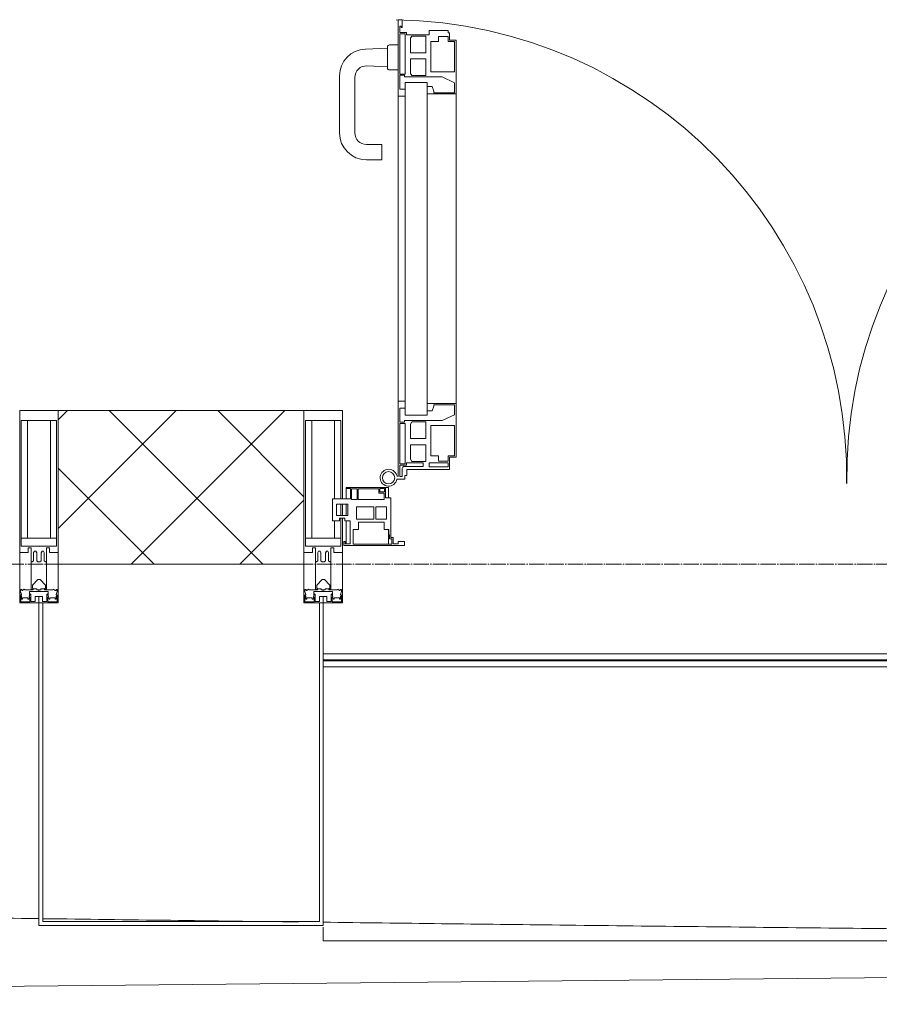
# Model space of a CAD drawing. Header units: millimetres. Extents: x 5617 to 113279, y 7718 to 199432.
# Tile 39 of 79: x 47216 to 48335, y 14827 to 16109. Entities that reach past the tile are written whole.
import ezdxf

# ---------------------------------------------------------------- set-up
doc = ezdxf.new("R2010")
doc.units = ezdxf.units.MM
doc.linetypes.add('ADSK_Линия сетки', pattern=[25, 20, -2.5, 0, -2.5])
for name, color, linetype, lineweight in [('Двери', 7, 'Continuous', 18), ('Импосты витража', 7, 'Continuous', 18), ('Колонны', 7, 'Continuous', 18), ('Ограждение', 7, 'Continuous', 18), ('Оси', 7, 'Continuous', 9), ('Панели витража', 7, 'Continuous', 18), ('Поручни', 7, 'Continuous', 18), ('Стены разрез', 7, 'Continuous', 40), ('Форма', 7, 'Continuous', 18), ('Формообразующий элемент-перекрытие', 7, 'Continuous', 18), ('Элементы узлов', 7, 'Continuous', 18)]:
    doc.layers.add(name, color=color, linetype=linetype, lineweight=lineweight)

# ---------------------------------------------------------------- blocks, each defined once
blk = doc.blocks.new('A_PAN_ALU_Door_Double - EXT_1_Double_EQ-7507534-МКСС_К4_L15_51_600_')
at = {"layer": 'Двери', "color": 253, "lineweight": 5, "true_color": 0xaaaaaa}
for p, q in [((-583.7, 659.3), (-583.7, 758.9)), ((-583.7, 758.9), (-578.6, 758.9)), ((-583.7, 659.3), (-583.7, 758.9)), ((-583.7, 758.9), (-578.6, 758.9)), ((-578.6, 758.9), (-578.6, 748.9)), ((-578.6, 758.9), (-578.6, 748.9)), ((583.7, 758.9), (578.6, 758.9)), ((578.6, 758.9), (578.6, 748.9)), ((583.7, 758.9), (578.6, 758.9)), ((578.6, 758.9), (578.6, 748.9)), ((583.7, 659.3), (583.7, 758.9)), ((583.7, 659.3), (583.7, 758.9)), ((-581.6, 750.3), (-581.6, 742.3)), ((-579.8, 750.3), (-581.6, 750.3)), ((-581.6, 750.3), (-581.6, 742.3)), ((-579.8, 750.3), (-581.6, 750.3)), ((-579.8, 748.9), (-579.8, 750.3)), ((-579.8, 748.9), (-579.8, 750.3)), ((-578.6, 748.9), (-579.8, 748.9)), ((-578.6, 748.9), (-579.8, 748.9)), ((-543.6, 744.8), (-518.6, 744.8)), ((-543.6, 739.3), (-543.6, 744.8)), ((-543.6, 744.8), (-518.6, 744.8)), ((-543.6, 739.3), (-543.6, 744.8)), ((-518.6, 744.8), (-518.6, 741.8)), ((-518.6, 744.8), (-518.6, 741.8)), ((543.6, 744.8), (518.6, 744.8)), ((518.6, 744.8), (518.6, 741.8)), ((543.6, 744.8), (518.6, 744.8)), ((518.6, 744.8), (518.6, 741.8)), ((543.6, 739.3), (543.6, 744.8)), ((543.6, 739.3), (543.6, 744.8)), ((578.6, 748.9), (579.8, 748.9)), ((578.6, 748.9), (579.8, 748.9)), ((579.8, 748.9), (579.8, 750.3)), ((579.8, 750.3), (581.6, 750.3)), ((579.8, 748.9), (579.8, 750.3)), ((579.8, 750.3), (581.6, 750.3)), ((581.6, 750.3), (581.6, 742.3)), ((581.6, 750.3), (581.6, 742.3)), ((-581.6, 742.3), (-572.9, 742.3)), ((-581.6, 742.3), (-572.9, 742.3)), ((-581.6, 740.6), (-581.6, 688.2)), ((-574.6, 740.6), (-581.6, 740.6)), ((-581.6, 740.6), (-581.6, 688.2)), ((-574.6, 740.6), (-581.6, 740.6)), ((-574.6, 688.2), (-574.6, 740.6)), ((-574.6, 688.2), (-574.6, 740.6)), ((-572.9, 742.3), (-572.9, 739.3)), ((-572.9, 742.3), (-572.9, 739.3)), ((-572.9, 739.3), (-543.6, 739.3)), ((-572.9, 739.3), (-543.6, 739.3)), ((-566.1, 737.5), (-567.6, 734.8)), ((-566.1, 737.5), (-567.6, 734.8)), ((-567.6, 734.8), (-567.6, 715.8)), ((-567.6, 734.8), (-567.6, 715.8)), ((-547.7, 737.5), (-566.1, 737.5)), ((-547.7, 737.5), (-566.1, 737.5)), ((-547.7, 715.8), (-547.7, 737.5)), ((-547.7, 715.8), (-547.7, 737.5)), ((-531.2, 737.1), (-531.2, 730.5)), ((-518.8, 737.1), (-531.2, 737.1)), ((-531.2, 737.1), (-531.2, 730.5)), ((-518.8, 737.1), (-531.2, 737.1)), ((-518.8, 730.6), (-518.8, 737.1)), ((-518.8, 730.6), (-518.8, 737.1)), ((-510.6, 730.6), (-518.8, 730.6)), ((-510.6, 730.6), (-518.8, 730.6)), ((-518.6, 741.8), (-517.1, 741.8)), ((-518.6, 741.8), (-517.1, 741.8)), ((-517.1, 741.8), (-517.1, 732.3)), ((-517.1, 741.8), (-517.1, 732.3)), ((-517.1, 732.3), (-508.2, 732.3)), ((-517.1, 732.3), (-508.2, 732.3)), ((-510.6, 691), (-510.6, 730.6)), ((-510.6, 691), (-510.6, 730.6)), ((-508.2, 732.3), (-508.2, 662.3)), ((-508.2, 732.3), (-508.2, 662.3)), ((517.1, 732.3), (508.2, 732.3)), ((508.2, 732.3), (508.2, 662.3)), ((517.1, 732.3), (508.2, 732.3)), ((508.2, 732.3), (508.2, 662.3)), ((510.6, 691), (510.6, 730.6)), ((510.6, 730.6), (518.8, 730.6)), ((510.6, 691), (510.6, 730.6)), ((510.6, 730.6), (518.8, 730.6)), ((518.6, 741.8), (517.1, 741.8)), ((517.1, 741.8), (517.1, 732.3)), ((518.6, 741.8), (517.1, 741.8)), ((517.1, 741.8), (517.1, 732.3)), ((518.8, 730.6), (518.8, 737.1)), ((518.8, 737.1), (531.2, 737.1)), ((518.8, 730.6), (518.8, 737.1)), ((518.8, 737.1), (531.2, 737.1)), ((531.2, 737.1), (531.2, 730.5)), ((531.2, 737.1), (531.2, 730.5)), ((572.9, 739.3), (543.6, 739.3)), ((572.9, 739.3), (543.6, 739.3)), ((547.7, 715.8), (547.7, 737.5)), ((547.7, 737.5), (566.1, 737.5)), ((547.7, 715.8), (547.7, 737.5)), ((547.7, 737.5), (566.1, 737.5)), ((566.1, 737.5), (567.6, 734.8)), ((566.1, 737.5), (567.6, 734.8)), ((567.6, 734.8), (567.6, 715.8)), ((567.6, 734.8), (567.6, 715.8)), ((581.6, 742.3), (572.9, 742.3)), ((572.9, 742.3), (572.9, 739.3)), ((581.6, 742.3), (572.9, 742.3)), ((572.9, 742.3), (572.9, 739.3)), ((574.6, 688.2), (574.6, 740.6)), ((574.6, 740.6), (581.6, 740.6)), ((574.6, 688.2), (574.6, 740.6)), ((574.6, 740.6), (581.6, 740.6)), ((581.6, 740.6), (581.6, 688.2)), ((581.6, 740.6), (581.6, 688.2)), ((-541.3, 730.5), (-541.3, 691)), ((-531.2, 730.5), (-541.3, 730.5)), ((-541.3, 730.5), (-541.3, 691)), ((-531.2, 730.5), (-541.3, 730.5)), ((531.2, 730.5), (541.3, 730.5)), ((531.2, 730.5), (541.3, 730.5)), ((541.3, 730.5), (541.3, 691)), ((541.3, 730.5), (541.3, 691)), ((-567.6, 715.8), (-547.7, 715.8)), ((-567.6, 715.8), (-547.7, 715.8)), ((-567.6, 708), (-567.6, 688.9)), ((-547.7, 708), (-567.6, 708)), ((-567.6, 708), (-567.6, 688.9)), ((-547.7, 708), (-567.6, 708)), ((-547.7, 686.3), (-547.7, 708)), ((-547.7, 686.3), (-547.7, 708)), ((567.6, 715.8), (547.7, 715.8)), ((567.6, 715.8), (547.7, 715.8)), ((547.7, 708), (567.6, 708)), ((547.7, 686.3), (547.7, 708)), ((547.7, 708), (567.6, 708)), ((547.7, 686.3), (547.7, 708)), ((567.6, 708), (567.6, 688.9)), ((567.6, 708), (567.6, 688.9)), ((-581.6, 688.2), (-574.6, 688.2)), ((-581.6, 688.2), (-574.6, 688.2)), ((-581.6, 686.5), (-581.6, 668.4)), ((-575.4, 686.5), (-581.6, 686.5)), ((-581.6, 686.5), (-581.6, 668.4)), ((-575.4, 686.5), (-581.6, 686.5)), ((-575.4, 684.5), (-575.4, 686.5)), ((-575.4, 684.5), (-575.4, 686.5)), ((-526.4, 684.5), (-575.4, 684.5)), ((-526.4, 684.5), (-575.4, 684.5)), ((-567.6, 688.9), (-566.1, 686.3)), ((-567.6, 688.9), (-566.1, 686.3)), ((-566.1, 686.3), (-547.7, 686.3)), ((-566.1, 686.3), (-547.7, 686.3)), ((-541.3, 691), (-510.6, 691)), ((-541.3, 691), (-510.6, 691)), ((-510.6, 676.8), (-526.4, 684.5)), ((-510.6, 676.8), (-526.4, 684.5)), ((541.3, 691), (510.6, 691)), ((541.3, 691), (510.6, 691)), ((510.6, 676.8), (526.4, 684.5)), ((510.6, 676.8), (526.4, 684.5)), ((526.4, 684.5), (575.4, 684.5)), ((526.4, 684.5), (575.4, 684.5)), ((566.1, 686.3), (547.7, 686.3)), ((566.1, 686.3), (547.7, 686.3)), ((567.6, 688.9), (566.1, 686.3)), ((567.6, 688.9), (566.1, 686.3)), ((581.6, 688.2), (574.6, 688.2)), ((581.6, 688.2), (574.6, 688.2)), ((575.4, 684.5), (575.4, 686.5)), ((575.4, 686.5), (581.6, 686.5)), ((575.4, 684.5), (575.4, 686.5)), ((575.4, 686.5), (581.6, 686.5)), ((581.6, 686.5), (581.6, 668.4)), ((581.6, 686.5), (581.6, 668.4)), ((-583.7, 244.2), (-583.7, 677.3)), ((-581.6, 668.4), (-574.6, 668.4)), ((-581.6, 668.4), (-574.6, 668.4)), ((-574.6, 677.3), (-546, 677.3)), ((-574.6, 244.2), (-574.6, 677.3)), ((-574.6, 668.4), (-574.6, 659.3)), ((-574.6, 668.4), (-574.6, 659.3)), ((-546, 677.3), (-546, 244.2)), ((-546, 672), (-539.3, 672)), ((-546, 662.3), (-546, 672)), ((-546, 672), (-539.3, 672)), ((-546, 662.3), (-546, 672)), ((-539.3, 672), (-537.1, 665.9)), ((-539.3, 672), (-537.1, 665.9)), ((-510.6, 663.8), (-510.6, 676.8)), ((-510.6, 663.8), (-510.6, 676.8)), ((510.6, 663.8), (510.6, 676.8)), ((510.6, 663.8), (510.6, 676.8)), ((539.3, 672), (537.1, 665.9)), ((539.3, 672), (537.1, 665.9)), ((546, 672), (539.3, 672)), ((546, 672), (539.3, 672)), ((546, 677.3), (546, 244.2)), ((574.6, 677.3), (546, 677.3)), ((546, 662.3), (546, 672)), ((546, 662.3), (546, 672)), ((574.6, 244.2), (574.6, 677.3)), ((581.6, 668.4), (574.6, 668.4)), ((574.6, 668.4), (574.6, 659.3)), ((581.6, 668.4), (574.6, 668.4)), ((574.6, 668.4), (574.6, 659.3)), ((583.7, 244.2), (583.7, 677.3)), ((-574.6, 659.3), (-583.7, 659.3)), ((-574.6, 659.3), (-583.7, 659.3)), ((-508.2, 662.3), (-546, 662.3)), ((-508.2, 662.3), (-546, 662.3)), ((-537.1, 665.9), (-537.1, 663.8)), ((-537.1, 665.9), (-537.1, 663.8)), ((-537.1, 663.8), (-510.6, 663.8)), ((-537.1, 663.8), (-510.6, 663.8)), ((-508.2, 662.3), (-508.2, 259.2)), ((508.2, 662.3), (546, 662.3)), ((508.2, 662.3), (546, 662.3)), ((508.2, 662.3), (508.2, 259.2)), ((537.1, 663.8), (510.6, 663.8)), ((537.1, 663.8), (510.6, 663.8)), ((537.1, 665.9), (537.1, 663.8)), ((537.1, 665.9), (537.1, 663.8)), ((574.6, 659.3), (583.7, 659.3)), ((574.6, 659.3), (583.7, 659.3)), ((-583.7, 262.2), (-574.6, 262.2)), ((-583.7, 164.2), (-583.7, 262.2)), ((-574.6, 262.2), (-574.6, 253.1)), ((-546, 259.2), (-508.2, 259.2)), ((-546, 249.6), (-546, 259.2)), ((-537.1, 257.7), (-537.1, 255.7)), ((-510.6, 257.7), (-537.1, 257.7)), ((-510.6, 244.7), (-510.6, 257.7)), ((-508.2, 259.2), (-508.2, 189.3)), ((546, 259.2), (508.2, 259.2)), ((508.2, 259.2), (508.2, 189.3)), ((510.6, 244.7), (510.6, 257.7)), ((510.6, 257.7), (537.1, 257.7)), ((537.1, 257.7), (537.1, 255.7)), ((546, 249.6), (546, 259.2)), ((583.7, 262.2), (574.6, 262.2)), ((574.6, 262.2), (574.6, 253.1)), ((583.7, 164.2), (583.7, 262.2)), ((-581.6, 253.1), (-581.6, 235.1)), ((-574.6, 253.1), (-581.6, 253.1)), ((-574.6, 244.2), (-546, 244.2)), ((-539.3, 249.6), (-546, 249.6)), ((-537.1, 255.7), (-539.3, 249.6)), ((-526.4, 237), (-510.6, 244.7)), ((526.4, 237), (510.6, 244.7)), ((537.1, 255.7), (539.3, 249.6)), ((539.3, 249.6), (546, 249.6)), ((574.6, 244.2), (546, 244.2)), ((574.6, 253.1), (581.6, 253.1)), ((581.6, 253.1), (581.6, 235.1)), ((-581.6, 235.1), (-575.4, 235.1)), ((-581.6, 233.4), (-581.6, 180.9)), ((-574.6, 233.4), (-581.6, 233.4)), ((-575.4, 237), (-526.4, 237)), ((-575.4, 235.1), (-575.4, 237)), ((-574.6, 180.9), (-574.6, 233.4)), ((-566.1, 235.3), (-567.6, 232.6)), ((-567.6, 232.6), (-567.6, 213.6)), ((-547.7, 235.3), (-566.1, 235.3)), ((-547.7, 213.6), (-547.7, 235.3)), ((575.4, 237), (526.4, 237)), ((547.7, 213.6), (547.7, 235.3)), ((547.7, 235.3), (566.1, 235.3)), ((566.1, 235.3), (567.6, 232.6)), ((567.6, 232.6), (567.6, 213.6)), ((574.6, 233.4), (581.6, 233.4)), ((574.6, 180.9), (574.6, 233.4)), ((575.4, 235.1), (575.4, 237)), ((581.6, 235.1), (575.4, 235.1)), ((581.6, 233.4), (581.6, 180.9)), ((-541.3, 230.6), (-541.3, 191)), ((-510.6, 230.6), (-541.3, 230.6)), ((-510.6, 191), (-510.6, 230.6)), ((510.6, 230.6), (541.3, 230.6)), ((510.6, 191), (510.6, 230.6)), ((541.3, 230.6), (541.3, 191)), ((-567.6, 213.6), (-547.7, 213.6)), ((-567.6, 205.7), (-567.6, 186.7)), ((-547.7, 205.7), (-567.6, 205.7)), ((-547.7, 184), (-547.7, 205.7)), ((567.6, 213.6), (547.7, 213.6)), ((547.7, 205.7), (567.6, 205.7)), ((547.7, 184), (547.7, 205.7)), ((567.6, 205.7), (567.6, 186.7)), ((-581.6, 180.9), (-574.6, 180.9)), ((-572.9, 182.2), (-572.9, 179.2)), ((-551.3, 182.2), (-572.9, 182.2)), ((-567.6, 186.7), (-566.1, 184)), ((-566.1, 184), (-547.7, 184)), ((-551.3, 177.5), (-551.3, 182.2)), ((-543.6, 182.2), (-543.6, 176.7)), ((-518.6, 182.2), (-543.6, 182.2)), ((-541.3, 191), (-531.2, 191)), ((-531.2, 191), (-531.2, 184.4)), ((-531.2, 184.4), (-518.8, 184.4)), ((-518.8, 191), (-510.6, 191)), ((-518.8, 184.4), (-518.8, 191)), ((-518.6, 176.7), (-518.6, 182.2)), ((-517.1, 189.3), (-517.1, 173.3)), ((-508.2, 189.3), (-517.1, 189.3)), ((508.2, 189.3), (517.1, 189.3)), ((518.8, 191), (510.6, 191)), ((517.1, 189.3), (517.1, 173.3)), ((518.6, 182.2), (543.6, 182.2)), ((518.6, 176.7), (518.6, 182.2)), ((518.8, 184.4), (518.8, 191)), ((531.2, 184.4), (518.8, 184.4)), ((541.3, 191), (531.2, 191)), ((531.2, 191), (531.2, 184.4)), ((543.6, 182.2), (543.6, 176.7)), ((566.1, 184), (547.7, 184)), ((551.3, 177.5), (551.3, 182.2)), ((551.3, 182.2), (572.9, 182.2)), ((567.6, 186.7), (566.1, 184)), ((572.9, 182.2), (572.9, 179.2)), ((581.6, 180.9), (574.6, 180.9)), ((-581.6, 179.2), (-581.6, 164.2)), ((-572.9, 179.2), (-581.6, 179.2)), ((-578.6, 164.2), (-578.6, 174.5)), ((-575.5, 177.5), (-551.3, 177.5)), ((-572.4, 173.3), (-572.4, 165.6)), ((-517.1, 173.3), (-572.4, 173.3)), ((-543.6, 176.7), (-518.6, 176.7)), ((517.1, 173.3), (572.4, 173.3)), ((543.6, 176.7), (518.6, 176.7)), ((575.5, 177.5), (551.3, 177.5)), ((572.4, 173.3), (572.4, 165.6)), ((572.9, 179.2), (581.6, 179.2)), ((578.6, 164.2), (578.6, 174.5)), ((581.6, 179.2), (581.6, 164.2)), ((-575.1, 160.7), (-585.4, 160.7)), ((-581.6, 164.2), (-578.6, 164.2)), ((-575.1, 165.6), (-575.1, 160.7)), ((-572.4, 165.6), (-575.1, 165.6)), ((572.4, 165.6), (575.1, 165.6)), ((575.1, 165.6), (575.1, 160.7)), ((575.1, 160.7), (585.4, 160.7)), ((581.6, 164.2), (578.6, 164.2))]:
    blk.add_line(p, q, dxfattribs=at)
at = {"layer": 'Двери', "lineweight": 5}
for p, q in [((-597.6, 721.7), (-626.4, 720.7)), ((-597.6, 723.5), (-597.6, 696)), ((-583.6, 726), (-595.1, 726)), ((583.6, 726), (595.1, 726)), ((597.6, 723.5), (597.6, 696)), ((597.6, 721.7), (626.4, 720.7)), ((-624.5, 698.8), (-597.6, 697.7)), ((-595.1, 693.5), (-583.6, 693.5)), ((595.1, 693.5), (583.6, 693.5)), ((624.5, 698.8), (597.6, 697.7)), ((-660.1, 685.7), (-660.1, 611.5)), ((-640.1, 611.5), (-640.1, 683.8)), ((640.1, 611.5), (640.1, 683.8)), ((660.1, 685.7), (660.1, 611.5)), ((-605.1, 596.5), (-625.1, 596.5)), ((-605.1, 576.5), (-605.1, 596.5)), ((605.1, 576.5), (605.1, 596.5)), ((605.1, 596.5), (625.1, 596.5)), ((-625.1, 576.5), (-605.1, 576.5)), ((625.1, 576.5), (605.1, 576.5))]:
    blk.add_line(p, q, dxfattribs=at)
at = {"layer": 'Двери', "color": 254, "lineweight": 5, "true_color": 0xd4d4d4}
for centre, start, end in [((-596.2, 162.6), 359.296, 89.0613), ((596.2, 162.6), 90.9387, 180.704)]:
    blk.add_arc(centre, 596.2, start, end, dxfattribs=at)
at = {"layer": 'Двери', "lineweight": 5}
for centre, radius, start, end in [((-625.1, 685.7), 35, 92.1945, 180), ((-595.1, 723.5), 2.5, 90, 180), ((595.1, 723.5), 2.5, 360, 90), ((625.1, 685.7), 35, 360, 87.8055), ((-625.1, 683.8), 15, 87.8056, 180), ((-595.1, 696), 2.5, 180, 270), ((595.1, 696), 2.5, 270, 360), ((625.1, 683.8), 15, 0, 92.1944), ((-625.1, 611.5), 35, 180, 270), ((-625.1, 611.5), 15, 180, 270), ((625.1, 611.5), 35, 270, 360), ((625.1, 611.5), 15, 270, 360)]:
    blk.add_arc(centre, radius, start, end, dxfattribs=at)
at = {"layer": 'Двери', "color": 253, "lineweight": 5, "true_color": 0xaaaaaa}
for centre, radius, start, end in [((-596.2, 162.7), 11, 16.047, 350.0284), ((-596.2, 162.6), 8, 90, 270), ((-596.2, 162.6), 8, 270, 90), ((-575.5, 174.5), 3, 90, 180), ((575.5, 174.5), 3, 360, 90), ((596.2, 162.7), 11, 189.9716, 163.953), ((596.2, 162.6), 8, 90, 270), ((596.2, 162.6), 8, 270, 90), ((-583.7, 166.3), 2.03, 196.0721, 270), ((583.7, 166.3), 2.03, 270, 343.9279)]:
    blk.add_arc(centre, radius, start, end, dxfattribs=at)
at = {"layer": 'Панели витража', "color": 253, "lineweight": 5, "true_color": 0xaaaaaa}
for p, q in [((-600.3, 150), (-651.2, 150)), ((-651.2, 150), (-651.2, 148.5)), ((-651.2, 148.5), (-645.9, 148.5)), ((-651.2, 148.5), (-651.2, 135.1)), ((-645.9, 148.5), (-645.9, 135.1)), ((-644.3, 134.5), (-644.3, 148.2)), ((-644.3, 148.2), (-637.3, 148.2)), ((-637.3, 148.2), (-637.3, 134.5)), ((-635.9, 134.2), (-635.9, 148.4)), ((-635.9, 148.4), (-608.9, 148.4)), ((-608.9, 148.4), (-608.9, 142.8)), ((-608.9, 142.8), (-601.9, 142.8)), ((-607.5, 148.7), (-601.5, 148.7)), ((-607.5, 144.4), (-607.5, 148.7)), ((-601.5, 144.4), (-607.5, 144.4)), ((-601.9, 142.8), (-601.9, 134.2)), ((-601.5, 148.7), (-601.5, 144.4)), ((-600.3, 136.5), (-600.3, 150)), ((-596.2, 150), (-600.3, 150)), ((-596.2, 136.5), (-596.2, 150)), ((596.2, 150), (596.2, 136.5)), ((600.3, 150), (596.2, 150)), ((651.2, 150), (600.3, 150)), ((600.3, 150), (600.3, 136.5)), ((601.5, 144.4), (601.5, 148.7)), ((601.5, 148.7), (607.5, 148.7)), ((607.5, 144.4), (601.5, 144.4)), ((601.9, 134.2), (601.9, 142.8)), ((601.9, 142.8), (608.9, 142.8)), ((607.5, 148.7), (607.5, 144.4)), ((608.9, 142.8), (608.9, 148.4)), ((608.9, 148.4), (635.9, 148.4)), ((635.9, 148.4), (635.9, 134.2)), ((637.3, 148.2), (644.3, 148.2)), ((637.3, 134.5), (637.3, 148.2)), ((644.3, 148.2), (644.3, 134.5)), ((645.9, 135.1), (645.9, 148.5)), ((645.9, 148.5), (651.2, 148.5)), ((651.2, 148.5), (651.2, 150)), ((651.2, 135.1), (651.2, 148.5)), ((-645.9, 135.1), (-669.2, 135.1)), ((-669.2, 135.1), (-669.2, 106.6)), ((-664.2, 113.4), (-664.2, 128.4)), ((-664.2, 128.4), (-649.2, 128.4)), ((-651.2, 128.4), (-651.2, 113.4)), ((-649.2, 128.4), (-649.2, 113.4)), ((-637.3, 134.5), (-644.3, 134.5)), ((-601.9, 134.2), (-635.9, 134.2)), ((-593.3, 136.5), (-600.3, 136.5)), ((-593.3, 84.8), (-593.3, 136.5)), ((600.3, 136.5), (593.3, 136.5)), ((593.3, 136.5), (593.3, 84.8)), ((635.9, 134.2), (601.9, 134.2)), ((644.3, 134.5), (637.3, 134.5)), ((669.2, 135.1), (645.9, 135.1)), ((649.2, 128.4), (664.2, 128.4)), ((649.2, 113.4), (649.2, 128.4)), ((651.2, 113.4), (651.2, 128.4)), ((664.2, 128.4), (664.2, 113.4)), ((669.2, 106.6), (669.2, 135.1)), ((-637.8, 108.8), (-637.8, 125)), ((-637.8, 125), (-615.2, 125)), ((-615.2, 125), (-615.2, 108.8)), ((-613, 108.8), (-613, 125)), ((-613, 125), (-598.7, 125)), ((-598.7, 125), (-598.7, 108.8)), ((598.7, 125), (613, 125)), ((598.7, 108.8), (598.7, 125)), ((613, 125), (613, 108.8)), ((615.2, 125), (637.8, 125)), ((615.2, 108.8), (615.2, 125)), ((637.8, 125), (637.8, 108.8)), ((-669.2, 106.6), (-660.2, 106.6)), ((-649.2, 113.4), (-664.2, 113.4)), ((-660.2, 106.6), (-660.2, 110.1)), ((-660.2, 110.1), (-653.3, 110.1)), ((-653.3, 110.1), (-653.3, 106.6)), ((-653.3, 106.6), (-646.3, 106.6)), ((-651.2, 106.6), (-651.2, 76.7)), ((-646.3, 106.6), (-646.3, 76.7)), ((-615.2, 108.8), (-637.8, 108.8)), ((-635.3, 95.5), (-635.3, 105)), ((-635.3, 105), (-602.1, 105)), ((-598.7, 108.8), (-613, 108.8)), ((-602.1, 105), (-602.1, 95.5)), ((613, 108.8), (598.7, 108.8)), ((602.1, 95.5), (602.1, 105)), ((602.1, 105), (635.3, 105)), ((637.8, 108.8), (615.2, 108.8)), ((635.3, 105), (635.3, 95.5)), ((646.3, 76.7), (646.3, 106.6)), ((646.3, 106.6), (653.3, 106.6)), ((664.2, 113.4), (649.2, 113.4)), ((651.2, 76.7), (651.2, 106.6)), ((653.3, 106.6), (653.3, 110.1)), ((653.3, 110.1), (660.2, 110.1)), ((660.2, 110.1), (660.2, 106.6)), ((660.2, 106.6), (669.2, 106.6)), ((-642.4, 76.3), (-642.4, 95.5)), ((-642.4, 95.5), (-635.3, 95.5)), ((-602.1, 95.5), (-595.8, 95.5)), ((-596.2, 76.2), (-596.2, 95.5)), ((-595.8, 95.5), (-595.8, 89)), ((595.8, 89), (595.8, 95.5)), ((595.8, 95.5), (602.1, 95.5)), ((596.2, 95.5), (596.2, 76.2)), ((635.3, 95.5), (642.4, 95.5)), ((642.4, 95.5), (642.4, 76.3)), ((-652.8, 79.5), (-654.3, 79.5)), ((-654.3, 79.5), (-654.3, 74.5)), ((-652.8, 76.7), (-652.8, 79.5)), ((-595.8, 89), (-595, 88.2)), ((-595, 88.2), (-595, 83.1)), ((-595, 83.1), (-592, 83.1)), ((-590.3, 84.8), (-593.3, 84.8)), ((-592, 83.1), (-592, 76.3)), ((-590.3, 76.5), (-590.3, 84.8)), ((-575.3, 79.5), (-583.9, 79.5)), ((-583.9, 79.5), (-583.9, 76.5)), ((-575.3, 74.5), (-575.3, 79.5)), ((583.9, 79.5), (575.3, 79.5)), ((575.3, 79.5), (575.3, 74.5)), ((583.9, 76.5), (583.9, 79.5)), ((593.3, 84.8), (590.3, 84.8)), ((590.3, 84.8), (590.3, 76.5)), ((592, 76.3), (592, 83.1)), ((592, 83.1), (595, 83.1)), ((595, 88.2), (595.8, 89)), ((595, 83.1), (595, 88.2)), ((654.3, 79.5), (652.8, 79.5)), ((652.8, 79.5), (652.8, 76.7)), ((654.3, 74.5), (654.3, 79.5)), ((-654.3, 74.5), (-575.3, 74.5)), ((-646.3, 76.7), (-652.8, 76.7)), ((-592, 76.3), (-642.4, 76.3)), ((-583.9, 76.5), (-590.3, 76.5)), ((575.3, 74.5), (654.3, 74.5)), ((590.3, 76.5), (583.9, 76.5)), ((642.4, 76.3), (592, 76.3)), ((652.8, 76.7), (646.3, 76.7))]:
    blk.add_line(p, q, dxfattribs=at)
blk = doc.blocks.new('Rectangular Mullion - 50Wx250H-2623690-МКСС_К4_L15_51_600_')
at = {"layer": 'Элементы узлов', "color": 253, "lineweight": 5, "true_color": 0xaaaaaa}
for p, q in [((-25, 65.2), (-25, 250)), ((-25, 250), (0, 250)), ((25, 250), (0, 250)), ((25, 65.2), (25, 250)), ((-23, 237.3), (0, 237.3)), ((-23, 237.3), (-23, 73.6)), ((-14.9, 84), (-14.9, 237.3)), ((23, 237.3), (0, 237.3)), ((14.9, 84), (14.9, 237.3)), ((23, 237.3), (23, 73.6)), ((0, 84), (-23, 84)), ((0, 84), (23, 84)), ((-14, 65.2), (-25, 65.2)), ((-0.5, 73.6), (-23, 73.6)), ((-14, 71.3), (-14, 65.2)), ((-10, 71.3), (-14, 71.3)), ((-10, 53), (-10, 71.3)), ((-7, 65.2), (-5.9, 67.3)), ((-7, 65.2), (-7, 54.7)), ((-4.1, 67.3), (-5.9, 67.3)), ((-4.1, 67.3), (-2.9, 65.1)), ((-2.9, 65.1), (-2.9, 54.6)), ((0.5, 73.6), (23, 73.6)), ((4.1, 67.3), (2.9, 65.1)), ((2.9, 65.1), (2.9, 54.6)), ((4.1, 67.3), (5.9, 67.3)), ((7, 65.2), (5.9, 67.3)), ((7, 65.2), (7, 54.7)), ((10, 71.3), (14, 71.3)), ((10, 53), (10, 71.3)), ((14, 71.3), (14, 65.2)), ((14, 65.2), (25, 65.2)), ((-8.7, 53), (-10, 53)), ((-10, 53), (-10, 17)), ((-8.7, 53), (-7, 54.7)), ((-1.3, 53), (-2.9, 54.6)), ((0, 53), (-1.3, 53)), ((0, 53), (1.3, 53)), ((1.3, 53), (2.9, 54.6)), ((8.7, 53), (7, 54.7)), ((8.7, 53), (10, 53)), ((10, 53), (10, 17)), ((-8.5, 23), (-1.5, 30)), ((-1.5, 30), (0, 30)), ((1.5, 30), (0, 30)), ((8.5, 23), (1.5, 30)), ((-23.8, 14.6), (-25, 14.2)), ((-25, 0), (-25, 14.2)), ((-22.3, 17), (-23.8, 17)), ((-23.8, 17), (-23.8, 14.6)), ((-22.5, 10.6), (-23.8, 14.6)), ((-22.3, 17), (-22.3, 16)), ((-22.3, 16), (-21.3, 16)), ((-19, 17.6), (-21.3, 16)), ((-18.4, 16.6), (-19, 17.6)), ((-7.4, 16.6), (-18.4, 16.6)), ((-12.2, 9), (-12.2, 14.8)), ((-12.2, 14.8), (0, 14.8)), ((-10, 17), (-7.5, 17)), ((-8.5, 18.5), (-8.5, 23)), ((-7.5, 18.5), (-8.5, 18.5)), ((-7.5, 17), (-7.5, 18.5)), ((-7.4, 18), (-7.4, 16.6)), ((-2.6, 18), (-7.4, 18)), ((-2.6, 18), (-2.6, 16.8)), ((-2.6, 16.8), (0, 16.8)), ((2.6, 16.8), (0, 16.8)), ((0, 14.8), (0, 16.8)), ((0, 14.8), (0, 16.8)), ((12.2, 14.8), (0, 14.8)), ((2.6, 18), (2.6, 16.8)), ((2.6, 18), (7.4, 18)), ((7.4, 18), (7.4, 16.6)), ((7.4, 16.6), (18.4, 16.6)), ((7.5, 18.5), (8.5, 18.5)), ((7.5, 17), (7.5, 18.5)), ((10, 17), (7.5, 17)), ((8.5, 18.5), (8.5, 23)), ((12.2, 9), (12.2, 14.8)), ((18.4, 16.6), (19, 17.6)), ((19, 17.6), (21.3, 16)), ((22.3, 16), (21.3, 16)), ((22.3, 17), (22.3, 16)), ((22.3, 17), (23.8, 17)), ((22.5, 10.6), (23.8, 14.6)), ((23.8, 17), (23.8, 14.6)), ((23.8, 14.6), (25, 14.2)), ((25, 0), (25, 14.2)), ((-22.5, 10.6), (-23.7, 9.9)), ((-23.7, 1.3), (-23.7, 9.9)), ((-23.7, 1.3), (-11.8, 1.3)), ((-23.2, 10.2), (-22.5, 8)), ((-22.5, 8), (-22.5, 4.5)), ((-21.3, 4.5), (-22.5, 4.5)), ((-21.3, 4.5), (-21.3, 6.5)), ((-21.3, 6.5), (-14.2, 6.5)), ((-14.2, 6.5), (-14.2, 4.5)), ((-13.2, 4.5), (-14.2, 4.5)), ((-13.2, 4.5), (-12.2, 7.2)), ((-12.7, 7.6), (-11.3, 11.4)), ((-12.7, 7.6), (-11.8, 6.9)), ((-11.8, 1.3), (-11.8, 6.9)), ((-10.5, 11.2), (-11.3, 11.4)), ((-10.5, 1.5), (-10.5, 11.2)), ((-4.8, 1.5), (-10.5, 1.5)), ((0, 8), (-4.8, 8)), ((-4.8, 1.5), (-4.8, 8)), ((0, 0), (0, 8)), ((0, 8), (4.8, 8)), ((0, 0), (0, 8)), ((4.8, 1.5), (4.8, 8)), ((4.8, 1.5), (10.5, 1.5)), ((10.5, 11.2), (11.3, 11.4)), ((10.5, 1.5), (10.5, 11.2)), ((12.7, 7.6), (11.3, 11.4)), ((12.7, 7.6), (11.8, 6.9)), ((11.8, 1.3), (11.8, 6.9)), ((23.7, 1.3), (11.8, 1.3)), ((13.2, 4.5), (12.2, 7.2)), ((13.2, 4.5), (14.2, 4.5)), ((21.3, 6.5), (14.2, 6.5)), ((14.2, 6.5), (14.2, 4.5)), ((21.3, 4.5), (21.3, 6.5)), ((21.3, 4.5), (22.5, 4.5)), ((22.5, 10.6), (23.7, 9.9)), ((23.2, 10.2), (22.5, 8)), ((22.5, 8), (22.5, 4.5)), ((23.7, 1.3), (23.7, 9.9)), ((-25, 0), (0, 0)), ((25, 0), (0, 0))]:
    blk.add_line(p, q, dxfattribs=at)
for centre, start, end in [((-0.5, 73.1), 360, 90), ((0.5, 73.1), 90, 180)]:
    blk.add_arc(centre, 0.5, start, end, dxfattribs=at)
blk = doc.blocks.new('Rectangular Mullion - R_StandardFrame_50Wx250H-V56-МКСС_К4_L15_51_600_')
at = {"layer": 'Импосты витража', "color": 253, "lineweight": 5, "true_color": 0xaaaaaa}
for p, q in [((-25, -250), (-25, 0)), ((-25, 0), (0, 0)), ((5, 0), (25, 0)), ((25, 0), (25, -250)), ((25, -250), (-25, -250))]:
    blk.add_line(p, q, dxfattribs=at)
blk = doc.blocks.new('Rectangular Mullion - 50Wx250H-V59-МКСС_К4_L15_51_600_')
at = {"layer": 'Элементы узлов', "color": 253, "lineweight": 5, "true_color": 0xaaaaaa}
for p, q in [((-25, 65.2), (-25, 250)), ((-25, 250), (0, 250)), ((25, 250), (0, 250)), ((25, 135.1), (25, 250)), ((-23, 237.3), (0, 237.3)), ((-23, 237.3), (-23, 73.6)), ((-14.9, 84), (-14.9, 237.3)), ((23, 237.3), (0, 237.3)), ((14.9, 135.1), (14.9, 237.3)), ((23, 237.3), (23, 135.1)), ((23, 128.4), (23, 113.4)), ((25, 113.4), (25, 128.4)), ((14.9, 84), (14.9, 106.6)), ((23, 110.1), (23, 73.6)), ((25, 65.2), (25, 110.1)), ((0, 84), (-23, 84)), ((0, 84), (23, 84)), ((-14, 65.2), (-25, 65.2)), ((-0.5, 73.6), (-23, 73.6)), ((-14, 71.3), (-14, 65.2)), ((-10, 71.3), (-14, 71.3)), ((-10, 53), (-10, 71.3)), ((-7, 65.2), (-5.9, 67.3)), ((-7, 65.2), (-7, 54.7)), ((-4.1, 67.3), (-5.9, 67.3)), ((-4.1, 67.3), (-2.9, 65.1)), ((-2.9, 65.1), (-2.9, 54.6)), ((0.5, 73.6), (23, 73.6)), ((4.1, 67.3), (2.9, 65.1)), ((2.9, 65.1), (2.9, 54.6)), ((4.1, 67.3), (5.9, 67.3)), ((7, 65.2), (5.9, 67.3)), ((7, 65.2), (7, 54.7)), ((10, 71.3), (14, 71.3)), ((10, 53), (10, 71.3)), ((14, 71.3), (14, 65.2)), ((14, 65.2), (25, 65.2)), ((-8.7, 53), (-10, 53)), ((-10, 53), (-10, 17)), ((-8.7, 53), (-7, 54.7)), ((-1.3, 53), (-2.9, 54.6)), ((0, 53), (-1.3, 53)), ((0, 53), (1.3, 53)), ((1.3, 53), (2.9, 54.6)), ((8.7, 53), (7, 54.7)), ((8.7, 53), (10, 53)), ((10, 53), (10, 17)), ((-8.5, 23), (-1.5, 30)), ((-1.5, 30), (0, 30)), ((1.5, 30), (0, 30)), ((8.5, 23), (1.5, 30)), ((-23.8, 14.6), (-25, 14.2)), ((-25, 0), (-25, 14.2)), ((-22.3, 17), (-23.8, 17)), ((-23.8, 17), (-23.8, 14.6)), ((-22.5, 10.6), (-23.8, 14.6)), ((-22.3, 17), (-22.3, 16)), ((-22.3, 16), (-21.3, 16)), ((-19, 17.6), (-21.3, 16)), ((-18.4, 16.6), (-19, 17.6)), ((-7.4, 16.6), (-18.4, 16.6)), ((-12.2, 9), (-12.2, 14.8)), ((-12.2, 14.8), (0, 14.8)), ((-10, 17), (-7.5, 17)), ((-8.5, 18.5), (-8.5, 23)), ((-7.5, 18.5), (-8.5, 18.5)), ((-7.5, 17), (-7.5, 18.5)), ((-7.4, 18), (-7.4, 16.6)), ((-2.6, 18), (-7.4, 18)), ((-2.6, 18), (-2.6, 16.8)), ((-2.6, 16.8), (0, 16.8)), ((2.6, 16.8), (0, 16.8)), ((0, 14.8), (0, 16.8)), ((0, 14.8), (0, 16.8)), ((12.2, 14.8), (0, 14.8)), ((2.6, 18), (2.6, 16.8)), ((2.6, 18), (7.4, 18)), ((7.4, 18), (7.4, 16.6)), ((7.4, 16.6), (18.4, 16.6)), ((7.5, 18.5), (8.5, 18.5)), ((7.5, 17), (7.5, 18.5)), ((10, 17), (7.5, 17)), ((8.5, 18.5), (8.5, 23)), ((12.2, 9), (12.2, 14.8)), ((18.4, 16.6), (19, 17.6)), ((19, 17.6), (21.3, 16)), ((22.3, 16), (21.3, 16)), ((22.3, 17), (22.3, 16)), ((22.3, 17), (23.8, 17)), ((22.5, 10.6), (23.8, 14.6)), ((23.8, 17), (23.8, 14.6)), ((23.8, 14.6), (25, 14.2)), ((25, 0), (25, 14.2)), ((-22.5, 10.6), (-23.7, 9.9)), ((-23.7, 1.3), (-23.7, 9.9)), ((-23.7, 1.3), (-11.8, 1.3)), ((-23.2, 10.2), (-22.5, 8)), ((-22.5, 8), (-22.5, 4.5)), ((-21.3, 4.5), (-22.5, 4.5)), ((-21.3, 4.5), (-21.3, 6.5)), ((-21.3, 6.5), (-14.2, 6.5)), ((-14.2, 6.5), (-14.2, 4.5)), ((-13.2, 4.5), (-14.2, 4.5)), ((-13.2, 4.5), (-12.2, 7.2)), ((-12.7, 7.6), (-11.3, 11.4)), ((-12.7, 7.6), (-11.8, 6.9)), ((-11.8, 1.3), (-11.8, 6.9)), ((-10.5, 11.2), (-11.3, 11.4)), ((-10.5, 1.5), (-10.5, 11.2)), ((-4.8, 1.5), (-10.5, 1.5)), ((0, 8), (-4.8, 8)), ((-4.8, 1.5), (-4.8, 8)), ((0, 0), (0, 8)), ((0, 8), (4.8, 8)), ((0, 0), (0, 8)), ((4.8, 1.5), (4.8, 8)), ((4.8, 1.5), (10.5, 1.5)), ((10.5, 11.2), (11.3, 11.4)), ((10.5, 1.5), (10.5, 11.2)), ((12.7, 7.6), (11.3, 11.4)), ((12.7, 7.6), (11.8, 6.9)), ((11.8, 1.3), (11.8, 6.9)), ((23.7, 1.3), (11.8, 1.3)), ((13.2, 4.5), (12.2, 7.2)), ((13.2, 4.5), (14.2, 4.5)), ((21.3, 6.5), (14.2, 6.5)), ((14.2, 6.5), (14.2, 4.5)), ((21.3, 4.5), (21.3, 6.5)), ((21.3, 4.5), (22.5, 4.5)), ((22.5, 10.6), (23.7, 9.9)), ((23.2, 10.2), (22.5, 8)), ((22.5, 8), (22.5, 4.5)), ((23.7, 1.3), (23.7, 9.9)), ((-25, 0), (0, 0)), ((25, 0), (0, 0))]:
    blk.add_line(p, q, dxfattribs=at)
for centre, start, end in [((-0.5, 73.1), 360, 90), ((0.5, 73.1), 90, 180)]:
    blk.add_arc(centre, 0.5, start, end, dxfattribs=at)
blk = doc.blocks.new('Rectangular Mullion - R_StandardFrame_50Wx250H-V60-МКСС_К4_L15_51_600_')
at = {"layer": 'Импосты витража', "color": 253, "lineweight": 5, "true_color": 0xaaaaaa}
for p, q in [((-25, -250), (-25, 0)), ((-25, 0), (-5, 0)), ((0, 0), (25, 0)), ((25, 0), (25, -110.1)), ((25, -113.4), (25, -128.4)), ((25, -135.1), (25, -250)), ((25, -250), (-25, -250))]:
    blk.add_line(p, q, dxfattribs=at)
blk = doc.blocks.new('Ограждение - Ограждение-6014290-МКСС_К4_L15_51_600_')
at = {"layer": 'Поручни', "color": 253, "lineweight": 5, "true_color": 0xaaaaaa}
for p, q in [((35747.5, -116.5), (34385, -116.5)), ((35747.5, -124.5), (34385, -124.5)), ((35747.5, -125.5), (34385, -125.5)), ((35747.5, -133.5), (34385, -133.5))]:
    blk.add_line(p, q, dxfattribs=at)
blk = doc.blocks.new('A_SLK_PAN_Type1 - Прямой тип панели-6537702-МКСС_К4_L15_51_600_')
at = {"layer": 'Колонны', "lineweight": 5}
for p, q in [((-185, 420), (185, 420)), ((-185, 0), (-185, 420)), ((-180, 415), (-180, 0)), ((180, 415), (-180, 415)), ((180, 0), (180, 415)), ((185, 420), (185, 0)), ((-180, 0), (-185, 0)), ((185, 0), (180, 0))]:
    blk.add_line(p, q, dxfattribs=at)
blk = doc.blocks.new('A_OGR_PAN_Отлив - A_OGR_PAN_Отлив-6121425-МКСС_К4_L15_51_600_')
at = {"layer": 'Колонны', "color": 253, "lineweight": 5, "true_color": 0xaaaaaa}
for q in [(-681.2, -422.3), (681.2, -440)]:
    blk.add_line((-681.2, -440), q, dxfattribs=at)
blk = doc.blocks.new('135_SLK_K4_AR_FCD_rvt-1-МКСС_К4_L15_51_600_')
at = {"layer": 'Стены разрез', "lineweight": 5, "true_color": 0xaaaaaa}
h = blk.add_hatch(dxfattribs=at)
h.set_pattern_fill('FP_4', color=253, style=0, pattern_type=2)
h.set_pattern_definition([(45, (0, 0), (-70.71068, 70.71068), []), (135, (0, 0), (-70.71068, -70.71068), [])])
h.paths.add_polyline_path([(117054.4, 15400), (117110, 15400), (117110, 15600), (116790, 15600), (116790, 15400), (116898.1, 15400)])
at = {"layer": 'Стены разрез', "color": 253, "lineweight": 9, "true_color": 0xaaaaaa}
for p, q in [((117110, 15600), (116790, 15600)), ((116790, 15600), (116790, 15400)), ((117110, 15400), (117110, 15600)), ((116790, 15400), (117110, 15400))]:
    blk.add_line(p, q, dxfattribs=at)
at = {"layer": 'Форма', "color": 253, "lineweight": 5, "true_color": 0xaaaaaa, "flags": 128}
blk.add_lwpolyline([(114341.6, 14827.2), (118320, 14866.3), (121358.5, 14890.7), (123765.7, 14904.4), (124414.4, 14906.8)], dxfattribs=at)
at = {"layer": 'Форма', "color": 253, "lineweight": 9, "true_color": 0xaaaaaa}
for points, knots in [([(115335.7, 14959.7), (115359, 14959.3), (115495.4, 14957.2), (115744.9, 14953.3), (116084.5, 14948.2), (116424.1, 14943.3), (116651, 14940.3), (116764.6, 14938.8), (116765, 14938.8)], [-0.58523349, -0.58523349, -0.58523349, -0.58523349, -0.58333333, -0.57407407, -0.56481481, -0.55555556, -0.5462963, -0.54625984, -0.54625984, -0.54625984, -0.54625984]), ([(117135, 14934.1), (117237.6, 14932.8), (117453.3, 14930.2), (117782.4, 14926.6), (118122, 14923.1), (118360.3, 14920.8), (118485.5, 14919.7), (118497.4, 14919.6)], [-0.53617113, -0.53617113, -0.53617113, -0.53617113, -0.52777778, -0.51851852, -0.50925926, -0.5, -0.49902086, -0.49902086, -0.49902086, -0.49902086])]:
    blk.add_open_spline(points, degree=3, knots=knots, dxfattribs=at)
blk.add_open_spline([(116770, 14938.7), (116880.9, 14937.3), (116991.8, 14935.8), (117102.7, 14934.5)], degree=3, dxfattribs=at)
at = {"layer": 'Формообразующий элемент-перекрытие', "color": 253, "lineweight": 5, "true_color": 0xaaaaaa}
blk.add_open_spline([(116973.9, 14929.6), (116964.6, 14929.7), (116955.2, 14929.8), (116945.8, 14929.9)], degree=3, dxfattribs=at)
at = {"layer": 'Импосты витража', "color": 253, "lineweight": 5, "true_color": 0xaaaaaa}
for name, p in [('Rectangular Mullion - 50Wx250H-2623690-МКСС_К4_L15_51_600_', (116765, 15350)), ('Rectangular Mullion - 50Wx250H-V59-МКСС_К4_L15_51_600_', (117135, 15350))]:
    blk.add_blockref(name, p, dxfattribs=at)
at = {"layer": 'Импосты витража', "color": 253, "lineweight": 5, "true_color": 0xaaaaaa, "extrusion": (0, 0, -1), "rotation": 180}
for name, p in [('Rectangular Mullion - R_StandardFrame_50Wx250H-V56-МКСС_К4_L15_51_600_', (-116765, 15350)), ('Rectangular Mullion - R_StandardFrame_50Wx250H-V60-МКСС_К4_L15_51_600_', (-117135, 15350))]:
    blk.add_blockref(name, p, dxfattribs=at)
at = {"layer": 'Колонны', "color": 253, "lineweight": 5, "true_color": 0xaaaaaa, "rotation": 180}
blk.add_blockref('A_SLK_PAN_Type1 - Прямой тип панели-6537702-МКСС_К4_L15_51_600_', (116950, 15350), dxfattribs=at)
at = {"layer": 'Колонны', "color": 253, "lineweight": 5, "true_color": 0xaaaaaa}
blk.add_blockref('A_OGR_PAN_Отлив - A_OGR_PAN_Отлив-6121425-МКСС_К4_L15_51_600_', (117816.3, 15350), dxfattribs=at)
at = {"layer": 'Ограждение', "color": 253, "lineweight": 5, "true_color": 0xaaaaaa}
blk.add_blockref('Ограждение - Ограждение-6014290-МКСС_К4_L15_51_600_', (82750, 15400), dxfattribs=at)
at = {"layer": 'Панели витража', "color": 253, "lineweight": 5, "true_color": 0xaaaaaa}
blk.add_blockref('A_PAN_ALU_Door_Double - EXT_1_Double_EQ-7507534-МКСС_К4_L15_51_600_', (117816.3, 15350), dxfattribs=at)

msp = doc.modelspace()

# ---------------------------------------------------------------- linework, layer by layer
at = {"layer": 'Оси', "linetype": 'ADSK_Линия сетки'}
msp.add_line((67226.3, 15400), (25128.4, 15400), dxfattribs=at)

# ---------------------------------------------------------------- block references
at = {"lineweight": 5}
msp.add_blockref('135_SLK_K4_AR_FCD_rvt-1-МКСС_К4_L15_51_600_', (-69523.7, 0), dxfattribs=at)

doc.saveas('drawing.dxf')
